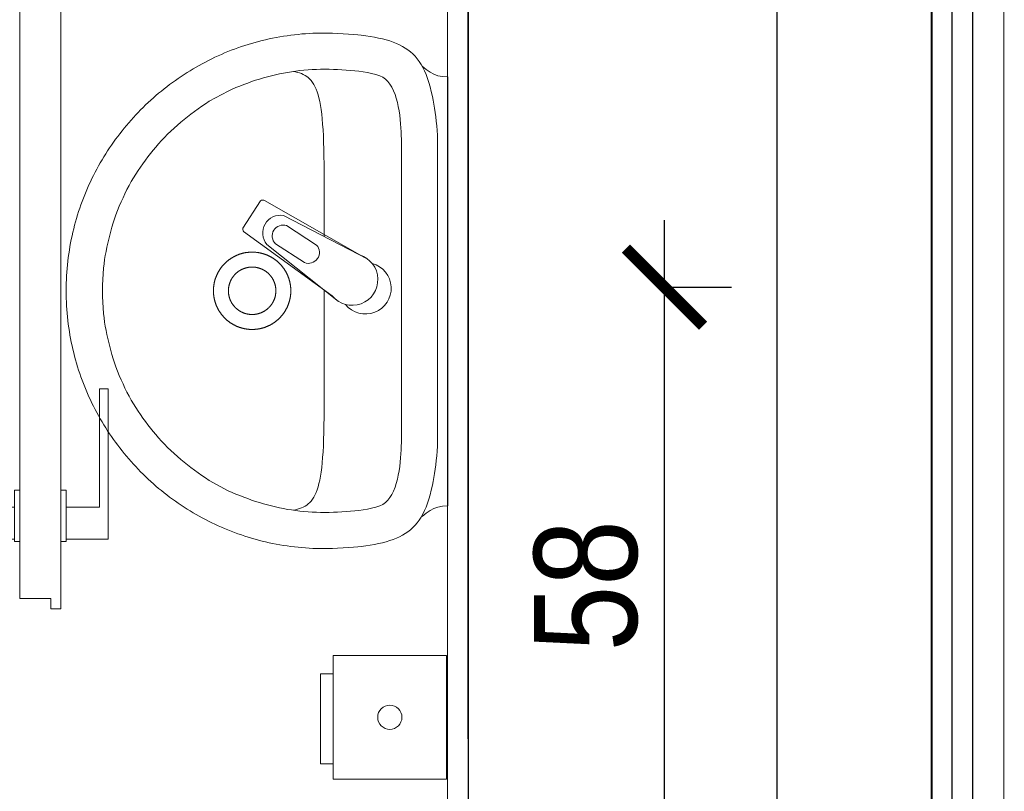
# Model space of a CAD drawing. Header units: millimetres. Extents: x -9038497 to 54128, y -10570064 to 59476.
# Tile 15 of 135: x 31583 to 31678, y 21209 to 21284. Entities that reach past the tile are written whole.
import ezdxf

# ---------------------------------------------------------------- set-up
doc = ezdxf.new("R2010")
doc.units = ezdxf.units.MM
doc.header["$LTSCALE"] = 0.8
doc.header["$PDMODE"] = 2
for name, color, linetype, lineweight in [('0 proj_drzwi', 4, 'Continuous', 0), ('0 proj_okna', 4, 'Continuous', 0), ('0 proj_widok widok widok', 7, 'Continuous', 0), ('0 proj_wyposażenie sanitarne', 40, 'Continuous', 18), ('ocieplenie', 214, 'Continuous', 13), ('SCIANY', 1, 'Continuous', 30), ('tynk', 252, 'Continuous', 5), ('X proj_wyposażenie sanitarne', 40, 'Continuous', 18), ('ZIELEN', 92, 'Continuous', 0)]:
    doc.layers.add(name, color=color, linetype=linetype, lineweight=lineweight)
doc.styles.add('WYMIAR-50', font='ARIALN.TTF', dxfattribs={"height": 10})
doc.dimstyles.new('SKALA-50', dxfattribs={"dimscale": 5, "dimtxt": 10, "dimasz": 1.5, "dimexe": 1.3, "dimexo": 1.3, "dimgap": 0.5, "dimtad": 1, "dimdec": 1, "dimrnd": 0.5, "dimdsep": 46, "dimtxsty": 'WYMIAR-50', "dimblk": 'ARCHTICK', "dimcen": 1.5, "dimdle": 1.3, "dimadec": 0, "dimazin": 0, "dimtfac": 1, "dimtdec": 1, "dimtix": 1, "dimtmove": 2, "dimatfit": 3, "dimfxl": 2, "dimfxlon": 1, "dimtolj": 1, "dimarcsym": 0})

# ---------------------------------------------------------------- blocks, each defined once
blk = doc.blocks.new('klamm')
at = {"layer": '0 proj_okna', "lineweight": 0}
for p, q in [((-4009.818, 29787.382), (-4005.724, 29787.382)), ((-4009.818, 29787.382), (-4009.818, 29772.779)), ((-4005.724, 29787.605), (-4005.224, 29787.605)), ((-4005.724, 29787.605), (-4005.724, 29782.605)), ((-4005.224, 29787.605), (-4005.224, 29782.605)), ((-4008.968, 29784.255), (-4008.968, 29772.779)), ((-4008.968, 29784.255), (-4005.724, 29784.255)), ((-4005.724, 29782.605), (-4005.224, 29782.605)), ((-4009.818, 29772.779), (-4008.968, 29772.779))]:
    blk.add_line(p, q, dxfattribs=at)
blk = doc.blocks.new('aplauz5040')
at = {"layer": 'X proj_wyposażenie sanitarne'}
for p, q in [((4153.645, 2183.644), (4148.341, 2174.401)), ((4154.046, 2184.421), (4149.823, 2176.259)), ((4157.621, 2180.972), (4151.36, 2172.369)), ((4158.161, 2181.577), (4152.629, 2174.637)), ((4150.788, 2176.547), (4152.682, 2179.457)), ((4154.382, 2178.28), (4152.553, 2175.469)), ((4149.823, 2176.259), (4149.823, 2176.259)), ((4148.386, 2174.022), (4151.038, 2172.296)), ((4159.425, 2173.204), (4159.425, 2173.204)), ((4160.877, 2173.204), (4160.877, 2173.204))]:
    blk.add_line(p, q, dxfattribs=at)
for points in [[(4179.042, 2189.697), (4178.717, 2190.101), (4178.457, 2190.467), (4178.259, 2190.829), (4178.121, 2191.216), (4178.04, 2191.663), (4178.014, 2192.202), (4157.18, 2192.202), (4136.347, 2192.202), (4136.32, 2191.663), (4136.239, 2191.216), (4136.101, 2190.829), (4135.904, 2190.467), (4135.644, 2190.101), (4135.319, 2189.697)], [(4135.825, 2177.182), (4135.866, 2177.397), (4135.914, 2177.603), (4135.97, 2177.799), (4136.036, 2177.987), (4136.113, 2178.167), (4136.203, 2178.337), (4136.306, 2178.499), (4136.425, 2178.653), (4136.56, 2178.799), (4136.713, 2178.936), (4136.885, 2179.066), (4137.077, 2179.188), (4137.292, 2179.302), (4137.53, 2179.408), (4137.793, 2179.507), (4138.081, 2179.599), (4138.397, 2179.683), (4138.742, 2179.761), (4139.116, 2179.831), (4139.522, 2179.895), (4139.961, 2179.952), (4140.434, 2180.002), (4140.942, 2180.046), (4141.488, 2180.084), (4142.071, 2180.116), (4142.694, 2180.141), (4143.358, 2180.161), (4144.063, 2180.175), (4144.813, 2180.183), (4145.607, 2180.186), (4151.855, 2180.186)], [(4157.048, 2180.186), (4157.124, 2180.186), (4168.641, 2180.186), (4169.436, 2180.183), (4170.185, 2180.175), (4170.891, 2180.161), (4171.555, 2180.141), (4172.178, 2180.116), (4172.761, 2180.084), (4173.306, 2180.046), (4173.814, 2180.002), (4174.287, 2179.952), (4174.726, 2179.895), (4175.132, 2179.831), (4175.507, 2179.761), (4175.851, 2179.683), (4176.167, 2179.599), (4176.456, 2179.507), (4176.719, 2179.408), (4176.957, 2179.302), (4177.171, 2179.188), (4177.364, 2179.066), (4177.536, 2178.936), (4177.689, 2178.799), (4177.824, 2178.653), (4177.943, 2178.499), (4178.046, 2178.337), (4178.136, 2178.167), (4178.213, 2177.987), (4178.279, 2177.799), (4178.335, 2177.603), (4178.383, 2177.397), (4178.423, 2177.182)]]:
    blk.add_lwpolyline(points, dxfattribs=at)
for points in [[(4182.157, 2180.186), (4182.155, 2179.82), (4182.147, 2179.456), (4182.134, 2179.093), (4182.116, 2178.731), (4182.092, 2178.371), (4182.064, 2178.012), (4182.03, 2177.655), (4181.991, 2177.299), (4181.948, 2176.944), (4181.899, 2176.591), (4181.846, 2176.24), (4181.787, 2175.89), (4181.724, 2175.541), (4181.656, 2175.195), (4181.583, 2174.85), (4181.506, 2174.507), (4181.424, 2174.165), (4181.337, 2173.826), (4181.245, 2173.488), (4181.149, 2173.152), (4181.048, 2172.818), (4180.943, 2172.486), (4180.833, 2172.156), (4180.719, 2171.828), (4180.6, 2171.502), (4180.477, 2171.178), (4180.35, 2170.857), (4180.219, 2170.537), (4180.083, 2170.22), (4179.942, 2169.905), (4179.798, 2169.592), (4179.65, 2169.282), (4179.497, 2168.973), (4179.34, 2168.668), (4179.18, 2168.364), (4179.015, 2168.064), (4178.846, 2167.765), (4178.673, 2167.469), (4178.497, 2167.176), (4178.316, 2166.886), (4178.132, 2166.598), (4177.944, 2166.312), (4177.752, 2166.03), (4177.556, 2165.75), (4177.357, 2165.473), (4177.154, 2165.199), (4176.947, 2164.927), (4176.737, 2164.659), (4176.524, 2164.393), (4176.306, 2164.131), (4176.086, 2163.871), (4175.861, 2163.615), (4175.634, 2163.361), (4175.403, 2163.111), (4175.169, 2162.864), (4174.931, 2162.62), (4174.69, 2162.379), (4174.446, 2162.141), (4174.199, 2161.907), (4173.949, 2161.676), (4173.695, 2161.449), (4173.439, 2161.224), (4173.179, 2161.004), (4172.917, 2160.786), (4172.651, 2160.573), (4172.383, 2160.363), (4172.111, 2160.156), (4171.837, 2159.953), (4171.56, 2159.754), (4171.28, 2159.558), (4170.998, 2159.366), (4170.712, 2159.178), (4170.424, 2158.994), (4170.134, 2158.813), (4169.841, 2158.637), (4169.545, 2158.464), (4169.246, 2158.295), (4168.946, 2158.13), (4168.642, 2157.97), (4168.337, 2157.813), (4168.028, 2157.66), (4167.718, 2157.512), (4167.405, 2157.368), (4167.09, 2157.227), (4166.773, 2157.092), (4166.453, 2156.96), (4166.132, 2156.833), (4165.808, 2156.71), (4165.482, 2156.591), (4165.154, 2156.477), (4164.824, 2156.367), (4164.492, 2156.262), (4164.158, 2156.161), (4163.822, 2156.065), (4163.484, 2155.973), (4163.145, 2155.887), (4162.803, 2155.804), (4162.46, 2155.727), (4162.115, 2155.654), (4161.769, 2155.586), (4161.42, 2155.523), (4161.07, 2155.464), (4160.719, 2155.411), (4160.366, 2155.362), (4160.011, 2155.319), (4159.655, 2155.28), (4159.298, 2155.246), (4158.939, 2155.218), (4158.579, 2155.194), (4158.217, 2155.176), (4157.854, 2155.163), (4157.49, 2155.155), (4157.124, 2155.153), (4157.124, 2155.153), (4156.759, 2155.155), (4156.395, 2155.163), (4156.032, 2155.176), (4155.67, 2155.194), (4155.31, 2155.218), (4154.951, 2155.246), (4154.593, 2155.28), (4154.237, 2155.319), (4153.883, 2155.362), (4153.53, 2155.411), (4153.178, 2155.464), (4152.828, 2155.523), (4152.48, 2155.586), (4152.133, 2155.654), (4151.788, 2155.727), (4151.445, 2155.804), (4151.104, 2155.887), (4150.764, 2155.973), (4150.426, 2156.065), (4150.091, 2156.161), (4149.757, 2156.262), (4149.425, 2156.367), (4149.095, 2156.477), (4148.767, 2156.591), (4148.441, 2156.71), (4148.117, 2156.833), (4147.795, 2156.96), (4147.476, 2157.092), (4147.158, 2157.227), (4146.843, 2157.368), (4146.53, 2157.512), (4146.22, 2157.66), (4145.912, 2157.813), (4145.606, 2157.97), (4145.303, 2158.13), (4145.002, 2158.295), (4144.704, 2158.464), (4144.408, 2158.637), (4144.115, 2158.813), (4143.824, 2158.994), (4143.536, 2159.178), (4143.251, 2159.366), (4142.968, 2159.558), (4142.688, 2159.754), (4142.411, 2159.953), (4142.137, 2160.156), (4141.866, 2160.363), (4141.597, 2160.573), (4141.332, 2160.786), (4141.069, 2161.004), (4140.81, 2161.224), (4140.553, 2161.449), (4140.3, 2161.676), (4140.049, 2161.907), (4139.802, 2162.141), (4139.558, 2162.379), (4139.317, 2162.62), (4139.08, 2162.864), (4138.846, 2163.111), (4138.615, 2163.361), (4138.387, 2163.615), (4138.163, 2163.871), (4137.942, 2164.131), (4137.725, 2164.393), (4137.511, 2164.659), (4137.301, 2164.927), (4137.095, 2165.199), (4136.892, 2165.473), (4136.692, 2165.75), (4136.497, 2166.03), (4136.305, 2166.312), (4136.117, 2166.598), (4135.932, 2166.886), (4135.752, 2167.176), (4135.575, 2167.469), (4135.403, 2167.765), (4135.234, 2168.064), (4135.069, 2168.364), (4134.908, 2168.668), (4134.752, 2168.973), (4134.599, 2169.282), (4134.45, 2169.592), (4134.306, 2169.905), (4134.166, 2170.22), (4134.03, 2170.537), (4133.898, 2170.857), (4133.771, 2171.178), (4133.648, 2171.502), (4133.53, 2171.828), (4133.415, 2172.156), (4133.306, 2172.486), (4133.2, 2172.818), (4133.1, 2173.152), (4133.004, 2173.488), (4132.912, 2173.826), (4132.825, 2174.165), (4132.743, 2174.507), (4132.665, 2174.85), (4132.592, 2175.195), (4132.524, 2175.541), (4132.461, 2175.89), (4132.403, 2176.24), (4132.349, 2176.591), (4132.301, 2176.944), (4132.257, 2177.299), (4132.219, 2177.655), (4132.185, 2178.012), (4132.156, 2178.371), (4132.133, 2178.731), (4132.115, 2179.093), (4132.102, 2179.456), (4132.094, 2179.82), (4132.091, 2180.186), (4132.091, 2180.186), (4132.099, 2180.543), (4132.114, 2180.989), (4132.135, 2181.493), (4132.162, 2182.023), (4132.193, 2182.549), (4132.226, 2183.038), (4132.261, 2183.46), (4132.297, 2183.784), (4132.36, 2184.23), (4132.427, 2184.658), (4132.5, 2185.07), (4132.579, 2185.465), (4132.666, 2185.844), (4132.76, 2186.206), (4132.863, 2186.553), (4132.977, 2186.884), (4133.101, 2187.201), (4133.237, 2187.502), (4133.386, 2187.789), (4133.549, 2188.062), (4133.726, 2188.322), (4133.918, 2188.568), (4134.127, 2188.801), (4134.353, 2189.021), (4134.597, 2189.228), (4134.861, 2189.424), (4135.144, 2189.608), (4135.449, 2189.78), (4135.775, 2189.942), (4136.124, 2190.092), (4136.497, 2190.232), (4136.895, 2190.362), (4137.318, 2190.482), (4137.767, 2190.593), (4138.244, 2190.695), (4138.244, 2190.695), (4138.613, 2190.766), (4138.996, 2190.835), (4139.394, 2190.901), (4139.804, 2190.963), (4140.227, 2191.02), (4140.661, 2191.071), (4141.106, 2191.115), (4141.56, 2191.151), (4142.023, 2191.178), (4142.495, 2191.195), (4142.974, 2191.2), (4157.124, 2191.2), (4171.275, 2191.2), (4171.754, 2191.195), (4172.225, 2191.178), (4172.688, 2191.151), (4173.143, 2191.115), (4173.587, 2191.071), (4174.022, 2191.02), (4174.444, 2190.963), (4174.855, 2190.901), (4175.252, 2190.835), (4175.636, 2190.766), (4176.005, 2190.695), (4176.481, 2190.593), (4176.931, 2190.482), (4177.354, 2190.362), (4177.751, 2190.232), (4178.124, 2190.092), (4178.473, 2189.942), (4178.8, 2189.78), (4179.104, 2189.608), (4179.388, 2189.424), (4179.651, 2189.228), (4179.895, 2189.021), (4180.122, 2188.801), (4180.33, 2188.568), (4180.523, 2188.322), (4180.7, 2188.062), (4180.862, 2187.789), (4181.011, 2187.502), (4181.147, 2187.201), (4181.272, 2186.884), (4181.385, 2186.553), (4181.489, 2186.206), (4181.583, 2185.844), (4181.669, 2185.465), (4181.748, 2185.07), (4181.821, 2184.658), (4181.889, 2184.23), (4181.952, 2183.784), (4181.987, 2183.46), (4182.022, 2183.038), (4182.056, 2182.549), (4182.087, 2182.023), (4182.113, 2181.493), (4182.135, 2180.989), (4182.15, 2180.543)], [(4157.127, 2158.677), (4156.577, 2158.686), (4156.03, 2158.704), (4155.481, 2158.732), (4154.927, 2158.77), (4154.51, 2158.826), (4154.099, 2158.887), (4153.693, 2158.954), (4153.292, 2159.027), (4152.895, 2159.105), (4152.5, 2159.189), (4152.107, 2159.28), (4151.715, 2159.377), (4151.323, 2159.481), (4150.931, 2159.591), (4150.537, 2159.709), (4150.141, 2159.834), (4149.741, 2159.966), (4149.322, 2160.136), (4148.908, 2160.309), (4148.5, 2160.487), (4148.095, 2160.671), (4147.692, 2160.86), (4147.289, 2161.057), (4146.885, 2161.261), (4146.516, 2161.477), (4146.155, 2161.695), (4145.802, 2161.917), (4145.455, 2162.142), (4145.114, 2162.372), (4144.779, 2162.605), (4144.449, 2162.844), (4144.123, 2163.088), (4143.801, 2163.337), (4143.482, 2163.593), (4143.166, 2163.855), (4142.852, 2164.124), (4142.539, 2164.401), (4142.228, 2164.685), (4141.916, 2164.978), (4141.614, 2165.3), (4141.32, 2165.622), (4141.034, 2165.946), (4140.755, 2166.272), (4140.483, 2166.6), (4140.217, 2166.932), (4139.957, 2167.269), (4139.702, 2167.611), (4139.451, 2167.958), (4139.204, 2168.312), (4138.96, 2168.674), (4138.719, 2169.044), (4137.723, 2170.874), (4137.554, 2171.253), (4137.393, 2171.632), (4137.237, 2172.012), (4137.089, 2172.393), (4136.947, 2172.774), (4136.811, 2173.156), (4136.683, 2173.539), (4136.562, 2173.922), (4136.447, 2174.307), (4136.34, 2174.693), (4136.239, 2175.08), (4136.146, 2175.468), (4136.06, 2175.858), (4135.981, 2176.249), (4135.91, 2176.642), (4135.846, 2177.036), (4135.789, 2177.432), (4135.74, 2177.83), (4135.699, 2178.229), (4135.665, 2178.631), (4135.639, 2179.034), (4135.62, 2179.44), (4135.61, 2179.848), (4135.607, 2180.258), (4135.612, 2180.67), (4135.625, 2181.085), (4135.644, 2181.499), (4135.665, 2181.914), (4135.689, 2182.33), (4135.719, 2182.745), (4135.757, 2183.159), (4135.804, 2183.573), (4135.862, 2183.984), (4135.933, 2184.393), (4136.019, 2184.799), (4136.121, 2185.202), (4136.241, 2185.601), (4136.376, 2185.885), (4136.56, 2186.142), (4136.788, 2186.373), (4137.055, 2186.58), (4137.357, 2186.765), (4137.689, 2186.927), (4138.048, 2187.07), (4138.427, 2187.194), (4138.824, 2187.3), (4139.232, 2187.39), (4139.648, 2187.465), (4140.067, 2187.527), (4140.485, 2187.576), (4140.896, 2187.615), (4141.297, 2187.644), (4141.683, 2187.665), (4142.049, 2187.68), (4142.39, 2187.689), (4142.703, 2187.694), (4142.982, 2187.696), (4157.127, 2187.695), (4171.273, 2187.696), (4171.552, 2187.694), (4171.865, 2187.689), (4172.206, 2187.68), (4172.572, 2187.665), (4172.958, 2187.644), (4173.359, 2187.615), (4173.77, 2187.576), (4174.188, 2187.527), (4174.607, 2187.465), (4175.023, 2187.39), (4175.431, 2187.3), (4175.827, 2187.194), (4176.207, 2187.07), (4176.565, 2186.927), (4176.898, 2186.765), (4177.2, 2186.58), (4177.467, 2186.373), (4177.695, 2186.142), (4177.879, 2185.885), (4178.014, 2185.601), (4178.134, 2185.202), (4178.236, 2184.799), (4178.322, 2184.393), (4178.393, 2183.984), (4178.451, 2183.573), (4178.498, 2183.159), (4178.535, 2182.745), (4178.566, 2182.33), (4178.59, 2181.914), (4178.611, 2181.499), (4178.63, 2181.085), (4178.643, 2180.67), (4178.648, 2180.258), (4178.645, 2179.848), (4178.635, 2179.44), (4178.616, 2179.034), (4178.59, 2178.631), (4178.556, 2178.229), (4178.515, 2177.83), (4178.466, 2177.432), (4178.409, 2177.036), (4178.345, 2176.642), (4178.274, 2176.249), (4178.195, 2175.858), (4178.109, 2175.468), (4178.016, 2175.08), (4177.915, 2174.693), (4177.808, 2174.307), (4177.693, 2173.922), (4177.572, 2173.539), (4177.443, 2173.156), (4177.308, 2172.774), (4177.166, 2172.393), (4177.017, 2172.012), (4176.862, 2171.632), (4176.7, 2171.253), (4176.532, 2170.874), (4176.532, 2170.874), (4175.536, 2169.044), (4175.294, 2168.674), (4175.05, 2168.312), (4174.803, 2167.958), (4174.553, 2167.611), (4174.297, 2167.269), (4174.037, 2166.932), (4173.772, 2166.6), (4173.5, 2166.272), (4173.221, 2165.946), (4172.935, 2165.622), (4172.641, 2165.3), (4172.338, 2164.978), (4172.027, 2164.685), (4171.716, 2164.401), (4171.403, 2164.124), (4171.089, 2163.855), (4170.773, 2163.593), (4170.454, 2163.337), (4170.132, 2163.088), (4169.806, 2162.844), (4169.476, 2162.605), (4169.141, 2162.372), (4168.8, 2162.142), (4168.453, 2161.917), (4168.099, 2161.695), (4167.739, 2161.477), (4167.37, 2161.261), (4166.966, 2161.057), (4166.563, 2160.86), (4166.16, 2160.671), (4165.755, 2160.487), (4165.346, 2160.309), (4164.933, 2160.136), (4164.514, 2159.966), (4164.514, 2159.966), (4164.114, 2159.834), (4163.718, 2159.709), (4163.324, 2159.591), (4162.932, 2159.481), (4162.54, 2159.377), (4162.148, 2159.28), (4161.755, 2159.189), (4161.36, 2159.105), (4160.963, 2159.027), (4160.561, 2158.954), (4160.156, 2158.887), (4159.745, 2158.826), (4159.328, 2158.77), (4158.774, 2158.732), (4158.225, 2158.704), (4157.677, 2158.686)], [(4160.877, 2173.199), (4160.876, 2173.233), (4160.876, 2173.266), (4160.875, 2173.3), (4160.874, 2173.334), (4160.873, 2173.367), (4160.871, 2173.401), (4160.869, 2173.434), (4160.867, 2173.468), (4160.865, 2173.501), (4160.862, 2173.535), (4160.859, 2173.568), (4160.855, 2173.602), (4160.852, 2173.635), (4160.848, 2173.668), (4160.843, 2173.702), (4160.839, 2173.735), (4160.834, 2173.768), (4160.829, 2173.802), (4160.823, 2173.835), (4160.817, 2173.868), (4160.811, 2173.901), (4160.805, 2173.934), (4160.798, 2173.967), (4160.791, 2174), (4160.784, 2174.032), (4160.776, 2174.065), (4160.768, 2174.098), (4160.76, 2174.13), (4160.752, 2174.163), (4160.743, 2174.195), (4160.734, 2174.228), (4160.725, 2174.26), (4160.715, 2174.292), (4160.705, 2174.324), (4160.695, 2174.356), (4160.685, 2174.388), (4160.674, 2174.42), (4160.663, 2174.452), (4160.652, 2174.484), (4160.64, 2174.515), (4160.628, 2174.547), (4160.616, 2174.578), (4160.604, 2174.609), (4160.591, 2174.64), (4160.578, 2174.671), (4160.565, 2174.702), (4160.551, 2174.733), (4160.537, 2174.764), (4160.523, 2174.794), (4160.509, 2174.824), (4160.494, 2174.855), (4160.479, 2174.885), (4160.464, 2174.915), (4160.449, 2174.945), (4160.433, 2174.974), (4160.417, 2175.004), (4160.401, 2175.033), (4160.384, 2175.063), (4160.367, 2175.092), (4160.35, 2175.121), (4160.333, 2175.15), (4160.315, 2175.178), (4160.298, 2175.207), (4160.28, 2175.235), (4160.261, 2175.263), (4160.243, 2175.291), (4160.224, 2175.319), (4160.205, 2175.347), (4160.186, 2175.374), (4160.166, 2175.402), (4160.146, 2175.429), (4160.126, 2175.456), (4160.106, 2175.483), (4160.085, 2175.509), (4160.065, 2175.536), (4160.044, 2175.562), (4160.022, 2175.588), (4160.001, 2175.614), (4159.979, 2175.639), (4159.957, 2175.665), (4159.935, 2175.69), (4159.913, 2175.715), (4159.89, 2175.74), (4159.867, 2175.765), (4159.844, 2175.789), (4159.821, 2175.814), (4159.798, 2175.838), (4159.774, 2175.862), (4159.75, 2175.885), (4159.726, 2175.909), (4159.702, 2175.932), (4159.677, 2175.955), (4159.652, 2175.977), (4159.628, 2176), (4159.602, 2176.022), (4159.577, 2176.044), (4159.552, 2176.066), (4159.526, 2176.088), (4159.5, 2176.109), (4159.474, 2176.131), (4159.448, 2176.151), (4159.421, 2176.172), (4159.394, 2176.193), (4159.368, 2176.213), (4159.341, 2176.233), (4159.313, 2176.253), (4159.286, 2176.272), (4159.258, 2176.291), (4159.231, 2176.31), (4159.203, 2176.329), (4159.175, 2176.348), (4159.147, 2176.366), (4159.118, 2176.384), (4159.09, 2176.402), (4159.061, 2176.419), (4159.032, 2176.436), (4159.003, 2176.453), (4158.974, 2176.47), (4158.945, 2176.486), (4158.915, 2176.503), (4158.885, 2176.518), (4158.856, 2176.534), (4158.826, 2176.55), (4158.796, 2176.565), (4158.766, 2176.579), (4158.735, 2176.594), (4158.705, 2176.608), (4158.674, 2176.622), (4158.644, 2176.636), (4158.613, 2176.65), (4158.582, 2176.663), (4158.551, 2176.676), (4158.52, 2176.688), (4158.489, 2176.701), (4158.457, 2176.713), (4158.426, 2176.725), (4158.394, 2176.736), (4158.363, 2176.748), (4158.331, 2176.759), (4158.299, 2176.769), (4158.267, 2176.78), (4158.235, 2176.79), (4158.203, 2176.8), (4158.171, 2176.809), (4158.138, 2176.818), (4158.106, 2176.827), (4158.073, 2176.836), (4158.041, 2176.844), (4158.008, 2176.852), (4157.976, 2176.86), (4157.943, 2176.868), (4157.91, 2176.875), (4157.877, 2176.882), (4157.844, 2176.888), (4157.811, 2176.895), (4157.778, 2176.901), (4157.745, 2176.906), (4157.712, 2176.912), (4157.679, 2176.917), (4157.645, 2176.922), (4157.612, 2176.926), (4157.579, 2176.931), (4157.545, 2176.935), (4157.512, 2176.938), (4157.479, 2176.942), (4157.445, 2176.945), (4157.412, 2176.947), (4157.378, 2176.95), (4157.345, 2176.952), (4157.311, 2176.954), (4157.277, 2176.955), (4157.244, 2176.957), (4157.21, 2176.958), (4157.177, 2176.958), (4157.143, 2176.958), (4157.109, 2176.959), (4157.076, 2176.958), (4157.042, 2176.958), (4157.009, 2176.957), (4156.975, 2176.956), (4156.941, 2176.954), (4156.908, 2176.952), (4156.874, 2176.95), (4156.841, 2176.948), (4156.807, 2176.945), (4156.774, 2176.942), (4156.74, 2176.939), (4156.707, 2176.936), (4156.674, 2176.932), (4156.64, 2176.928), (4156.607, 2176.923), (4156.574, 2176.918), (4156.54, 2176.913), (4156.507, 2176.908), (4156.474, 2176.902), (4156.441, 2176.896), (4156.408, 2176.89), (4156.375, 2176.884), (4156.342, 2176.877), (4156.309, 2176.87), (4156.276, 2176.862), (4156.244, 2176.855), (4156.211, 2176.847), (4156.179, 2176.838), (4156.146, 2176.83), (4156.114, 2176.821), (4156.081, 2176.812), (4156.049, 2176.802), (4156.017, 2176.792), (4155.985, 2176.782), (4155.953, 2176.772), (4155.921, 2176.761), (4155.889, 2176.751), (4155.857, 2176.739), (4155.826, 2176.728), (4155.794, 2176.716), (4155.763, 2176.704), (4155.732, 2176.692), (4155.701, 2176.679), (4155.67, 2176.666), (4155.639, 2176.653), (4155.608, 2176.64), (4155.577, 2176.626), (4155.547, 2176.612), (4155.516, 2176.598), (4155.486, 2176.584), (4155.456, 2176.569), (4155.426, 2176.554), (4155.396, 2176.538), (4155.366, 2176.523), (4155.336, 2176.507), (4155.307, 2176.491), (4155.277, 2176.474), (4155.248, 2176.458), (4155.219, 2176.441), (4155.19, 2176.424), (4155.161, 2176.406), (4155.133, 2176.389), (4155.104, 2176.371), (4155.076, 2176.353), (4155.048, 2176.334), (4155.02, 2176.315), (4154.992, 2176.297), (4154.965, 2176.277), (4154.937, 2176.258), (4154.91, 2176.238), (4154.883, 2176.218), (4154.856, 2176.198), (4154.829, 2176.178), (4154.803, 2176.157), (4154.777, 2176.136), (4154.75, 2176.115), (4154.724, 2176.094), (4154.699, 2176.072), (4154.673, 2176.05), (4154.648, 2176.028), (4154.623, 2176.006), (4154.598, 2175.984), (4154.573, 2175.961), (4154.548, 2175.938), (4154.524, 2175.915), (4154.5, 2175.892), (4154.476, 2175.868), (4154.452, 2175.844), (4154.428, 2175.82), (4154.405, 2175.796), (4154.382, 2175.772), (4154.359, 2175.747), (4154.336, 2175.722), (4154.314, 2175.697), (4154.292, 2175.672), (4154.27, 2175.646), (4154.248, 2175.621), (4154.227, 2175.595), (4154.205, 2175.569), (4154.184, 2175.543), (4154.163, 2175.516), (4154.143, 2175.49), (4154.123, 2175.463), (4154.102, 2175.436), (4154.083, 2175.409), (4154.063, 2175.382), (4154.044, 2175.354), (4154.024, 2175.327), (4154.006, 2175.299), (4153.987, 2175.271), (4153.969, 2175.243), (4153.95, 2175.215), (4153.933, 2175.186), (4153.915, 2175.157), (4153.898, 2175.129), (4153.88, 2175.1), (4153.864, 2175.071), (4153.847, 2175.041), (4153.831, 2175.012), (4153.815, 2174.982), (4153.799, 2174.953), (4153.783, 2174.923), (4153.768, 2174.893), (4153.753, 2174.863), (4153.738, 2174.833), (4153.724, 2174.802), (4153.71, 2174.772), (4153.696, 2174.741), (4153.682, 2174.711), (4153.669, 2174.68), (4153.656, 2174.649), (4153.643, 2174.618), (4153.631, 2174.587), (4153.618, 2174.555), (4153.606, 2174.524), (4153.595, 2174.492), (4153.583, 2174.461), (4153.572, 2174.429), (4153.561, 2174.397), (4153.551, 2174.365), (4153.541, 2174.333), (4153.531, 2174.301), (4153.521, 2174.269), (4153.512, 2174.237), (4153.502, 2174.204), (4153.494, 2174.172), (4153.485, 2174.139), (4153.477, 2174.107), (4153.469, 2174.074), (4153.461, 2174.041), (4153.454, 2174.009), (4153.447, 2173.976), (4153.44, 2173.943), (4153.434, 2173.91), (4153.427, 2173.877), (4153.422, 2173.844), (4153.416, 2173.811), (4153.411, 2173.777), (4153.406, 2173.744), (4153.401, 2173.711), (4153.397, 2173.678), (4153.393, 2173.644), (4153.389, 2173.611), (4153.385, 2173.577), (4153.382, 2173.544), (4153.379, 2173.511), (4153.377, 2173.477), (4153.374, 2173.444), (4153.372, 2173.41), (4153.371, 2173.376), (4153.369, 2173.343), (4153.368, 2173.309), (4153.367, 2173.276), (4153.367, 2173.242), (4153.367, 2173.208), (4153.367, 2173.175), (4153.367, 2173.141), (4153.368, 2173.108), (4153.369, 2173.074), (4153.37, 2173.04), (4153.372, 2173.007), (4153.374, 2172.973), (4153.376, 2172.94), (4153.378, 2172.906), (4153.381, 2172.873), (4153.384, 2172.839), (4153.388, 2172.806), (4153.391, 2172.772), (4153.395, 2172.739), (4153.4, 2172.706), (4153.404, 2172.672), (4153.409, 2172.639), (4153.414, 2172.606), (4153.42, 2172.573), (4153.426, 2172.54), (4153.432, 2172.507), (4153.438, 2172.474), (4153.445, 2172.441), (4153.452, 2172.408), (4153.459, 2172.375), (4153.467, 2172.342), (4153.475, 2172.31), (4153.483, 2172.277), (4153.491, 2172.245), (4153.5, 2172.212), (4153.509, 2172.18), (4153.518, 2172.147), (4153.528, 2172.115), (4153.538, 2172.083), (4153.548, 2172.051), (4153.558, 2172.019), (4153.569, 2171.987), (4153.58, 2171.956), (4153.591, 2171.924), (4153.603, 2171.892), (4153.615, 2171.861), (4153.627, 2171.83), (4153.639, 2171.798), (4153.652, 2171.767), (4153.665, 2171.736), (4153.678, 2171.705), (4153.692, 2171.675), (4153.706, 2171.644), (4153.72, 2171.613), (4153.734, 2171.583), (4153.749, 2171.553), (4153.764, 2171.523), (4153.779, 2171.493), (4153.794, 2171.463), (4153.81, 2171.433), (4153.826, 2171.404), (4153.842, 2171.374), (4153.859, 2171.345), (4153.876, 2171.316), (4153.893, 2171.287), (4153.91, 2171.258), (4153.928, 2171.229), (4153.945, 2171.201), (4153.963, 2171.172), (4153.982, 2171.144), (4154, 2171.116), (4154.019, 2171.088), (4154.038, 2171.061), (4154.057, 2171.033), (4154.077, 2171.006), (4154.097, 2170.979), (4154.117, 2170.952), (4154.137, 2170.925), (4154.158, 2170.898), (4154.178, 2170.872), (4154.199, 2170.846), (4154.221, 2170.82), (4154.242, 2170.794), (4154.264, 2170.768), (4154.286, 2170.743), (4154.308, 2170.717), (4154.33, 2170.692), (4154.353, 2170.667), (4154.375, 2170.643), (4154.398, 2170.618), (4154.422, 2170.594), (4154.445, 2170.57), (4154.469, 2170.546), (4154.493, 2170.522), (4154.517, 2170.499), (4154.541, 2170.476), (4154.566, 2170.453), (4154.59, 2170.43), (4154.615, 2170.407), (4154.64, 2170.385), (4154.666, 2170.363), (4154.691, 2170.341), (4154.717, 2170.319), (4154.743, 2170.298), (4154.769, 2170.277), (4154.795, 2170.256), (4154.822, 2170.235), (4154.848, 2170.215), (4154.875, 2170.195), (4154.902, 2170.175), (4154.93, 2170.155), (4154.957, 2170.135), (4154.984, 2170.116), (4155.012, 2170.097), (4155.04, 2170.078), (4155.068, 2170.06), (4155.096, 2170.042), (4155.125, 2170.024), (4155.153, 2170.006), (4155.182, 2169.988), (4155.211, 2169.971), (4155.24, 2169.954), (4155.269, 2169.937), (4155.298, 2169.921), (4155.328, 2169.905), (4155.357, 2169.889), (4155.387, 2169.873), (4155.417, 2169.858), (4155.447, 2169.843), (4155.477, 2169.828), (4155.507, 2169.813), (4155.538, 2169.799), (4155.568, 2169.785), (4155.599, 2169.771), (4155.63, 2169.758), (4155.661, 2169.744), (4155.692, 2169.732), (4155.723, 2169.719), (4155.754, 2169.707), (4155.785, 2169.694), (4155.817, 2169.683), (4155.848, 2169.671), (4155.88, 2169.66), (4155.912, 2169.649), (4155.944, 2169.638), (4155.976, 2169.628), (4156.008, 2169.618), (4156.04, 2169.608), (4156.072, 2169.598), (4156.104, 2169.589), (4156.137, 2169.58), (4156.169, 2169.571), (4156.202, 2169.563), (4156.234, 2169.555), (4156.267, 2169.547), (4156.3, 2169.54), (4156.333, 2169.532), (4156.366, 2169.526), (4156.399, 2169.519), (4156.432, 2169.513), (4156.465, 2169.507), (4156.498, 2169.501), (4156.531, 2169.495), (4156.564, 2169.49), (4156.597, 2169.485), (4156.631, 2169.481), (4156.664, 2169.477), (4156.697, 2169.473), (4156.731, 2169.469), (4156.764, 2169.466), (4156.798, 2169.463), (4156.831, 2169.46), (4156.865, 2169.457), (4156.898, 2169.455), (4156.932, 2169.453), (4156.965, 2169.452), (4156.999, 2169.451), (4157.033, 2169.45), (4157.066, 2169.449), (4157.1, 2169.449), (4157.133, 2169.449), (4157.167, 2169.449), (4157.201, 2169.449), (4157.234, 2169.45), (4157.268, 2169.451), (4157.301, 2169.453), (4157.335, 2169.455), (4157.368, 2169.457), (4157.402, 2169.459), (4157.436, 2169.462), (4157.469, 2169.465), (4157.502, 2169.468), (4157.536, 2169.472), (4157.569, 2169.475), (4157.603, 2169.48), (4157.636, 2169.484), (4157.669, 2169.489), (4157.702, 2169.494), (4157.736, 2169.499), (4157.769, 2169.505), (4157.802, 2169.511), (4157.835, 2169.517), (4157.868, 2169.524), (4157.901, 2169.53), (4157.934, 2169.537), (4157.966, 2169.545), (4157.999, 2169.553), (4158.032, 2169.561), (4158.064, 2169.569), (4158.097, 2169.577), (4158.129, 2169.586), (4158.161, 2169.595), (4158.194, 2169.605), (4158.226, 2169.615), (4158.258, 2169.625), (4158.29, 2169.635), (4158.322, 2169.646), (4158.354, 2169.657), (4158.385, 2169.668), (4158.417, 2169.679), (4158.448, 2169.691), (4158.48, 2169.703), (4158.511, 2169.715), (4158.542, 2169.728), (4158.573, 2169.741), (4158.604, 2169.754), (4158.635, 2169.767), (4158.666, 2169.781), (4158.696, 2169.795), (4158.727, 2169.809), (4158.757, 2169.824), (4158.787, 2169.838), (4158.817, 2169.853), (4158.847, 2169.869), (4158.877, 2169.884), (4158.907, 2169.9), (4158.936, 2169.916), (4158.965, 2169.933), (4158.995, 2169.949), (4159.024, 2169.966), (4159.053, 2169.983), (4159.081, 2170.001), (4159.11, 2170.018), (4159.138, 2170.036), (4159.167, 2170.054), (4159.195, 2170.073), (4159.223, 2170.092), (4159.25, 2170.11), (4159.278, 2170.13), (4159.306, 2170.149), (4159.333, 2170.169), (4159.36, 2170.189), (4159.387, 2170.209), (4159.413, 2170.229), (4159.44, 2170.25), (4159.466, 2170.271), (4159.492, 2170.292), (4159.518, 2170.313), (4159.544, 2170.335), (4159.57, 2170.357), (4159.595, 2170.379), (4159.62, 2170.401), (4159.645, 2170.423), (4159.67, 2170.446), (4159.695, 2170.469), (4159.719, 2170.492), (4159.743, 2170.515), (4159.767, 2170.539), (4159.791, 2170.563), (4159.814, 2170.587), (4159.838, 2170.611), (4159.861, 2170.635), (4159.884, 2170.66), (4159.906, 2170.685), (4159.929, 2170.71), (4159.951, 2170.735), (4159.973, 2170.76), (4159.995, 2170.786), (4160.016, 2170.812), (4160.038, 2170.838), (4160.059, 2170.864), (4160.079, 2170.89), (4160.1, 2170.917), (4160.12, 2170.944), (4160.14, 2170.971), (4160.16, 2170.998), (4160.18, 2171.025), (4160.199, 2171.053), (4160.219, 2171.08), (4160.237, 2171.108), (4160.256, 2171.136), (4160.274, 2171.164), (4160.293, 2171.192), (4160.31, 2171.221), (4160.328, 2171.25), (4160.345, 2171.278), (4160.362, 2171.307), (4160.379, 2171.336), (4160.396, 2171.366), (4160.412, 2171.395), (4160.428, 2171.424), (4160.444, 2171.454), (4160.46, 2171.484), (4160.475, 2171.514), (4160.49, 2171.544), (4160.505, 2171.574), (4160.519, 2171.604), (4160.533, 2171.635), (4160.547, 2171.666), (4160.561, 2171.696), (4160.574, 2171.727), (4160.587, 2171.758), (4160.6, 2171.789), (4160.612, 2171.82), (4160.625, 2171.852), (4160.637, 2171.883), (4160.648, 2171.915), (4160.66, 2171.946), (4160.671, 2171.978), (4160.682, 2172.01), (4160.692, 2172.042), (4160.702, 2172.074), (4160.712, 2172.106), (4160.722, 2172.138), (4160.732, 2172.17), (4160.741, 2172.203), (4160.749, 2172.235), (4160.758, 2172.267), (4160.766, 2172.3), (4160.774, 2172.333), (4160.782, 2172.365), (4160.789, 2172.398), (4160.796, 2172.431), (4160.803, 2172.464), (4160.809, 2172.497), (4160.816, 2172.53), (4160.822, 2172.563), (4160.827, 2172.596), (4160.832, 2172.629), (4160.837, 2172.663), (4160.842, 2172.696), (4160.846, 2172.729), (4160.851, 2172.763), (4160.854, 2172.796), (4160.858, 2172.829), (4160.861, 2172.863), (4160.864, 2172.896), (4160.867, 2172.93), (4160.869, 2172.963), (4160.871, 2172.997), (4160.873, 2173.03), (4160.874, 2173.064), (4160.875, 2173.098), (4160.876, 2173.131), (4160.876, 2173.165), (4160.877, 2173.198)], [(4159.425, 2173.201), (4159.424, 2173.227), (4159.424, 2173.253), (4159.423, 2173.28), (4159.422, 2173.306), (4159.421, 2173.332), (4159.419, 2173.359), (4159.417, 2173.385), (4159.415, 2173.411), (4159.413, 2173.437), (4159.41, 2173.463), (4159.407, 2173.49), (4159.403, 2173.516), (4159.4, 2173.542), (4159.396, 2173.568), (4159.391, 2173.594), (4159.387, 2173.62), (4159.382, 2173.645), (4159.377, 2173.671), (4159.371, 2173.697), (4159.365, 2173.723), (4159.359, 2173.748), (4159.353, 2173.774), (4159.346, 2173.799), (4159.339, 2173.825), (4159.332, 2173.85), (4159.325, 2173.875), (4159.317, 2173.9), (4159.309, 2173.925), (4159.3, 2173.95), (4159.292, 2173.975), (4159.283, 2174), (4159.273, 2174.024), (4159.264, 2174.049), (4159.254, 2174.073), (4159.244, 2174.098), (4159.234, 2174.122), (4159.223, 2174.146), (4159.212, 2174.17), (4159.201, 2174.194), (4159.19, 2174.217), (4159.178, 2174.241), (4159.166, 2174.264), (4159.154, 2174.288), (4159.141, 2174.311), (4159.128, 2174.334), (4159.115, 2174.357), (4159.102, 2174.379), (4159.088, 2174.402), (4159.075, 2174.424), (4159.06, 2174.446), (4159.046, 2174.468), (4159.032, 2174.49), (4159.017, 2174.512), (4159.002, 2174.534), (4158.986, 2174.555), (4158.971, 2174.576), (4158.955, 2174.597), (4158.939, 2174.618), (4158.923, 2174.639), (4158.906, 2174.659), (4158.889, 2174.68), (4158.872, 2174.7), (4158.855, 2174.72), (4158.838, 2174.739), (4158.82, 2174.759), (4158.802, 2174.778), (4158.784, 2174.797), (4158.766, 2174.816), (4158.747, 2174.835), (4158.729, 2174.853), (4158.71, 2174.871), (4158.69, 2174.889), (4158.671, 2174.907), (4158.652, 2174.925), (4158.632, 2174.942), (4158.612, 2174.959), (4158.592, 2174.976), (4158.571, 2174.993), (4158.551, 2175.009), (4158.53, 2175.026), (4158.509, 2175.042), (4158.488, 2175.057), (4158.467, 2175.073), (4158.445, 2175.088), (4158.424, 2175.103), (4158.402, 2175.118), (4158.38, 2175.132), (4158.358, 2175.147), (4158.336, 2175.161), (4158.313, 2175.174), (4158.291, 2175.188), (4158.268, 2175.201), (4158.245, 2175.214), (4158.222, 2175.227), (4158.199, 2175.239), (4158.175, 2175.251), (4158.152, 2175.263), (4158.128, 2175.275), (4158.105, 2175.286), (4158.081, 2175.297), (4158.057, 2175.308), (4158.033, 2175.319), (4158.009, 2175.329), (4157.984, 2175.339), (4157.96, 2175.349), (4157.935, 2175.358), (4157.911, 2175.367), (4157.886, 2175.376), (4157.861, 2175.385), (4157.836, 2175.393), (4157.811, 2175.401), (4157.786, 2175.409), (4157.76, 2175.416), (4157.735, 2175.423), (4157.71, 2175.43), (4157.684, 2175.437), (4157.659, 2175.443), (4157.633, 2175.449), (4157.607, 2175.455), (4157.582, 2175.46), (4157.556, 2175.465), (4157.53, 2175.47), (4157.504, 2175.475), (4157.478, 2175.479), (4157.452, 2175.483), (4157.426, 2175.486), (4157.4, 2175.49), (4157.374, 2175.493), (4157.348, 2175.495), (4157.321, 2175.498), (4157.295, 2175.5), (4157.269, 2175.502), (4157.243, 2175.503), (4157.216, 2175.505), (4157.19, 2175.506), (4157.164, 2175.506), (4157.138, 2175.507), (4157.111, 2175.507), (4157.085, 2175.506), (4157.059, 2175.506), (4157.032, 2175.505), (4157.006, 2175.504), (4156.98, 2175.502), (4156.954, 2175.5), (4156.927, 2175.498), (4156.901, 2175.496), (4156.875, 2175.493), (4156.849, 2175.49), (4156.823, 2175.487), (4156.797, 2175.484), (4156.771, 2175.48), (4156.745, 2175.476), (4156.719, 2175.471), (4156.693, 2175.466), (4156.667, 2175.461), (4156.641, 2175.456), (4156.616, 2175.45), (4156.59, 2175.444), (4156.564, 2175.438), (4156.539, 2175.432), (4156.513, 2175.425), (4156.488, 2175.418), (4156.463, 2175.41), (4156.438, 2175.403), (4156.413, 2175.395), (4156.388, 2175.387), (4156.363, 2175.378), (4156.338, 2175.369), (4156.313, 2175.36), (4156.289, 2175.351), (4156.264, 2175.341), (4156.24, 2175.331), (4156.216, 2175.321), (4156.191, 2175.31), (4156.167, 2175.3), (4156.144, 2175.289), (4156.12, 2175.277), (4156.096, 2175.266), (4156.073, 2175.254), (4156.049, 2175.242), (4156.026, 2175.229), (4156.003, 2175.217), (4155.98, 2175.204), (4155.957, 2175.191), (4155.935, 2175.177), (4155.912, 2175.164), (4155.89, 2175.15), (4155.868, 2175.135), (4155.846, 2175.121), (4155.824, 2175.106), (4155.802, 2175.091), (4155.781, 2175.076), (4155.76, 2175.061), (4155.738, 2175.045), (4155.718, 2175.029), (4155.697, 2175.013), (4155.676, 2174.997), (4155.656, 2174.98), (4155.636, 2174.963), (4155.616, 2174.946), (4155.596, 2174.929), (4155.576, 2174.911), (4155.557, 2174.893), (4155.538, 2174.875), (4155.519, 2174.857), (4155.5, 2174.839), (4155.481, 2174.82), (4155.463, 2174.801), (4155.445, 2174.782), (4155.427, 2174.763), (4155.409, 2174.744), (4155.392, 2174.724), (4155.374, 2174.704), (4155.357, 2174.684), (4155.341, 2174.664), (4155.324, 2174.643), (4155.308, 2174.623), (4155.292, 2174.602), (4155.276, 2174.581), (4155.26, 2174.56), (4155.245, 2174.538), (4155.23, 2174.517), (4155.215, 2174.495), (4155.2, 2174.473), (4155.186, 2174.451), (4155.172, 2174.429), (4155.158, 2174.407), (4155.144, 2174.384), (4155.131, 2174.361), (4155.118, 2174.339), (4155.105, 2174.316), (4155.092, 2174.293), (4155.08, 2174.269), (4155.068, 2174.246), (4155.056, 2174.222), (4155.045, 2174.199), (4155.033, 2174.175), (4155.022, 2174.151), (4155.012, 2174.127), (4155.001, 2174.103), (4154.991, 2174.079), (4154.981, 2174.054), (4154.972, 2174.03), (4154.963, 2174.005), (4154.953, 2173.98), (4154.945, 2173.955), (4154.936, 2173.931), (4154.928, 2173.906), (4154.92, 2173.88), (4154.913, 2173.855), (4154.905, 2173.83), (4154.898, 2173.805), (4154.892, 2173.779), (4154.885, 2173.754), (4154.879, 2173.728), (4154.873, 2173.702), (4154.868, 2173.677), (4154.862, 2173.651), (4154.857, 2173.625), (4154.853, 2173.599), (4154.848, 2173.573), (4154.844, 2173.547), (4154.841, 2173.521), (4154.837, 2173.495), (4154.834, 2173.469), (4154.831, 2173.443), (4154.828, 2173.417), (4154.826, 2173.391), (4154.824, 2173.364), (4154.822, 2173.338), (4154.821, 2173.312), (4154.82, 2173.285), (4154.819, 2173.259), (4154.819, 2173.233), (4154.819, 2173.207), (4154.819, 2173.18), (4154.819, 2173.154), (4154.82, 2173.128), (4154.821, 2173.101), (4154.822, 2173.075), (4154.824, 2173.049), (4154.826, 2173.023), (4154.828, 2172.996), (4154.83, 2172.97), (4154.833, 2172.944), (4154.836, 2172.918), (4154.84, 2172.892), (4154.843, 2172.866), (4154.847, 2172.84), (4154.852, 2172.814), (4154.856, 2172.788), (4154.861, 2172.762), (4154.866, 2172.736), (4154.872, 2172.711), (4154.878, 2172.685), (4154.884, 2172.659), (4154.89, 2172.634), (4154.897, 2172.608), (4154.904, 2172.583), (4154.911, 2172.558), (4154.919, 2172.532), (4154.926, 2172.507), (4154.934, 2172.482), (4154.943, 2172.457), (4154.952, 2172.432), (4154.96, 2172.408), (4154.97, 2172.383), (4154.979, 2172.359), (4154.989, 2172.334), (4154.999, 2172.31), (4155.009, 2172.286), (4155.02, 2172.262), (4155.031, 2172.238), (4155.042, 2172.214), (4155.054, 2172.19), (4155.065, 2172.167), (4155.077, 2172.143), (4155.089, 2172.12), (4155.102, 2172.097), (4155.115, 2172.074), (4155.128, 2172.051), (4155.141, 2172.028), (4155.155, 2172.006), (4155.168, 2171.983), (4155.183, 2171.961), (4155.197, 2171.939), (4155.211, 2171.917), (4155.226, 2171.895), (4155.241, 2171.874), (4155.257, 2171.852), (4155.272, 2171.831), (4155.288, 2171.81), (4155.304, 2171.789), (4155.32, 2171.769), (4155.337, 2171.748), (4155.354, 2171.728), (4155.371, 2171.708), (4155.388, 2171.688), (4155.405, 2171.668), (4155.423, 2171.649), (4155.441, 2171.629), (4155.459, 2171.61), (4155.477, 2171.591), (4155.496, 2171.573), (4155.514, 2171.554), (4155.533, 2171.536), (4155.552, 2171.518), (4155.572, 2171.5), (4155.591, 2171.482), (4155.611, 2171.465), (4155.631, 2171.448), (4155.651, 2171.431), (4155.672, 2171.414), (4155.692, 2171.398), (4155.713, 2171.382), (4155.734, 2171.366), (4155.755, 2171.35), (4155.776, 2171.335), (4155.798, 2171.319), (4155.819, 2171.304), (4155.841, 2171.289), (4155.863, 2171.275), (4155.885, 2171.261), (4155.907, 2171.247), (4155.93, 2171.233), (4155.952, 2171.22), (4155.975, 2171.206), (4155.998, 2171.193), (4156.021, 2171.181), (4156.044, 2171.168), (4156.068, 2171.156), (4156.091, 2171.144), (4156.115, 2171.132), (4156.138, 2171.121), (4156.162, 2171.11), (4156.186, 2171.099), (4156.21, 2171.089), (4156.234, 2171.078), (4156.259, 2171.068), (4156.283, 2171.059), (4156.308, 2171.049), (4156.332, 2171.04), (4156.357, 2171.031), (4156.382, 2171.023), (4156.407, 2171.014), (4156.432, 2171.006), (4156.457, 2170.999), (4156.482, 2170.991), (4156.508, 2170.984), (4156.533, 2170.977), (4156.559, 2170.97), (4156.584, 2170.964), (4156.61, 2170.958), (4156.635, 2170.953), (4156.661, 2170.947), (4156.687, 2170.942), (4156.713, 2170.937), (4156.739, 2170.933), (4156.765, 2170.928), (4156.791, 2170.925), (4156.817, 2170.921), (4156.843, 2170.918), (4156.869, 2170.915), (4156.895, 2170.912), (4156.921, 2170.909), (4156.948, 2170.907), (4156.974, 2170.905), (4157, 2170.904), (4157.026, 2170.903), (4157.053, 2170.902), (4157.079, 2170.901), (4157.105, 2170.901), (4157.132, 2170.901), (4157.158, 2170.901), (4157.184, 2170.901), (4157.211, 2170.902), (4157.237, 2170.903), (4157.263, 2170.905), (4157.289, 2170.907), (4157.316, 2170.909), (4157.342, 2170.911), (4157.368, 2170.914), (4157.394, 2170.917), (4157.42, 2170.92), (4157.446, 2170.924), (4157.472, 2170.927), (4157.498, 2170.932), (4157.524, 2170.936), (4157.55, 2170.941), (4157.576, 2170.946), (4157.602, 2170.951), (4157.627, 2170.957), (4157.653, 2170.963), (4157.679, 2170.969), (4157.704, 2170.976), (4157.729, 2170.982), (4157.755, 2170.989), (4157.78, 2170.997), (4157.805, 2171.004), (4157.83, 2171.012), (4157.855, 2171.021), (4157.88, 2171.029), (4157.905, 2171.038), (4157.93, 2171.047), (4157.954, 2171.056), (4157.979, 2171.066), (4158.003, 2171.076), (4158.027, 2171.086), (4158.051, 2171.097), (4158.075, 2171.107), (4158.099, 2171.118), (4158.123, 2171.13), (4158.147, 2171.141), (4158.17, 2171.153), (4158.194, 2171.165), (4158.217, 2171.178), (4158.24, 2171.19), (4158.263, 2171.203), (4158.286, 2171.216), (4158.308, 2171.23), (4158.331, 2171.244), (4158.353, 2171.257), (4158.375, 2171.272), (4158.397, 2171.286), (4158.419, 2171.301), (4158.441, 2171.316), (4158.462, 2171.331), (4158.483, 2171.346), (4158.504, 2171.362), (4158.525, 2171.378), (4158.546, 2171.394), (4158.567, 2171.411), (4158.587, 2171.427), (4158.607, 2171.444), (4158.627, 2171.461), (4158.647, 2171.478), (4158.667, 2171.496), (4158.686, 2171.514), (4158.705, 2171.532), (4158.724, 2171.55), (4158.743, 2171.568), (4158.762, 2171.587), (4158.78, 2171.606), (4158.798, 2171.625), (4158.816, 2171.644), (4158.834, 2171.664), (4158.851, 2171.683), (4158.869, 2171.703), (4158.886, 2171.723), (4158.902, 2171.743), (4158.919, 2171.764), (4158.935, 2171.784), (4158.951, 2171.805), (4158.967, 2171.826), (4158.983, 2171.847), (4158.998, 2171.869), (4159.013, 2171.89), (4159.028, 2171.912), (4159.043, 2171.934), (4159.057, 2171.956), (4159.071, 2171.978), (4159.085, 2172), (4159.099, 2172.023), (4159.112, 2172.046), (4159.125, 2172.068), (4159.138, 2172.091), (4159.151, 2172.114), (4159.163, 2172.138), (4159.175, 2172.161), (4159.187, 2172.185), (4159.198, 2172.208), (4159.21, 2172.232), (4159.221, 2172.256), (4159.231, 2172.28), (4159.242, 2172.304), (4159.252, 2172.329), (4159.262, 2172.353), (4159.271, 2172.377), (4159.281, 2172.402), (4159.29, 2172.427), (4159.298, 2172.452), (4159.307, 2172.476), (4159.315, 2172.501), (4159.323, 2172.527), (4159.33, 2172.552), (4159.338, 2172.577), (4159.345, 2172.602), (4159.351, 2172.628), (4159.358, 2172.653), (4159.364, 2172.679), (4159.37, 2172.705), (4159.375, 2172.73), (4159.381, 2172.756), (4159.386, 2172.782), (4159.39, 2172.808), (4159.395, 2172.834), (4159.399, 2172.86), (4159.403, 2172.886), (4159.406, 2172.912), (4159.409, 2172.938), (4159.412, 2172.964), (4159.415, 2172.99), (4159.417, 2173.016), (4159.419, 2173.043), (4159.421, 2173.069), (4159.422, 2173.095), (4159.423, 2173.122), (4159.424, 2173.148), (4159.424, 2173.174), (4159.425, 2173.2)]]:
    blk.add_lwpolyline(points, close=True, dxfattribs=at)
for centre, radius, start, end in [((4156.878, 2184.203), 2.5, 308.88094, 165.01642), ((4156.878, 2184.203), 2.5, 308.88094, 165.01642), ((4156.032, 2182.903), 2.5, 309.4423, 162.76786), ((4153.395, 2178.67), 1.062, 338.42429, 132.16694), ((4151.511, 2175.941), 1.718, 169.31254, 310.61784), ((4151.796, 2176.214), 1.062, 161.73042, 315.47307), ((4148.677, 2174.248), 0.368, 144.8278, 217.81803), ((4151.126, 2172.654), 0.368, 256.07933, 338.60656)]:
    blk.add_arc(centre, radius, start, end, dxfattribs=at)
blk = doc.blocks.new('poj na mydło rz')
at = {"layer": '0 proj_wyposażenie sanitarne', "lineweight": 0}
for p, q in [((-2387.64, 1982.05), (-2399.64, 1982.05)), ((-2399.64, 1971.05), (-2399.64, 1982.05)), ((-2387.64, 1971.05), (-2387.64, 1982.05)), ((-2399.64, 1971.05), (-2387.64, 1971.05))]:
    blk.add_line(p, q, dxfattribs=at)
blk.add_lwpolyline([(-2397.85, 1971.05), (-2389.125, 1971.05), (-2389.125, 1969.837), (-2397.85, 1969.837)], close=True, dxfattribs=at)
blk.add_circle((-2393.64, 1976.55), 1.176, dxfattribs=at)
blk = doc.blocks.new('_ArchTick')
at = {"color": 0, "linetype": 'ByBlock', "const_width": 0.15}
blk.add_lwpolyline([(-0.5, -0.5), (0.5, 0.5)], dxfattribs=at)
blk = doc.blocks.new('*D2497')
at = {"layer": '0 proj_widok widok widok', "color": 0, "lineweight": -2, "transparency": 16777216}
for p, q in [((31645.322, 21193.543), (31645.322, 21264.543)), ((31645.322, 21258.043), (31651.822, 21258.043)), ((31645.322, 21200.043), (31651.822, 21200.043))]:
    blk.add_line(p, q, dxfattribs=at)
at = {"layer": 'Defpoints', "color": 0, "lineweight": 0, "transparency": 16777216}
for p in [(31642.85, 21258.043), (31645.322, 21258.043), (31642.85, 21200.043)]:
    blk.add_point(p, dxfattribs=at)
at = {"layer": '0 proj_widok widok widok', "color": 0, "lineweight": -2, "transparency": 16777216, "xscale": 7.5, "yscale": 7.5, "zscale": 7.5}
for p, rotation in [((31645.322, 21258.043), 90), ((31645.322, 21200.043), 270)]:
    blk.add_blockref('_ArchTick', p, dxfattribs=dict(at, rotation=rotation))
at = {"layer": '0 proj_widok widok widok', "color": 0, "lineweight": 0, "transparency": 16777216, "insert": (31637.717, 21229.043), "char_height": 10, "attachment_point": 5, "rotation": 90, "style": 'WYMIAR-50'}
blk.add_mtext('\\A1;58', dxfattribs=at)

msp = doc.modelspace()

# ---------------------------------------------------------------- linework, layer by layer
at = {"layer": '0 proj_drzwi'}
for p, q in [((31585.736, 21227.798), (31582.736, 21227.798)), ((31585.742, 21227.801), (31582.742, 21227.801)), ((31585.742, 21226.801), (31585.742, 21227.801)), ((31586.742, 21226.801), (31585.742, 21226.801))]:
    msp.add_line(p, q, dxfattribs=at)
at = {"layer": '0 proj_okna', "lineweight": 0}
for p, q in [((31586.742, 21312.625), (31586.742, 21226.801)), ((31582.742, 21311.625), (31582.742, 21227.798))]:
    msp.add_line(p, q, dxfattribs=at)
at = {"layer": 'ocieplenie', "lineweight": 0, "ltscale": 40}
for points, const_width in [([(31656.246, 21164.308), (31678.246, 21164.308), (31678.246, 21551.378), (31656.246, 21551.378)], 0.1), ([(31656.246, 21166.308), (31671.246, 21166.308), (31671.246, 21549.378), (31656.246, 21549.378)], 0.2)]:
    msp.add_lwpolyline(points, dxfattribs=dict(at, const_width=const_width))
at = {"layer": 'ocieplenie', "lineweight": -3, "ltscale": 40}
for points in [[(31656.246, 21166.308), (31675.246, 21166.308), (31675.246, 21549.378), (31656.246, 21549.378)], [(31656.321, 21166.308), (31673.246, 21166.308), (31673.246, 21549.378), (31656.246, 21549.378)]]:
    msp.add_lwpolyline(points, dxfattribs=at)
at = {"layer": 'SCIANY', "ltscale": 40}
for p, q in [((31626.246, 21549.412), (31626.246, 21216.058)), ((31656.246, 21216.058), (31656.246, 21549.412)), ((31626.246, 21214.189), (31626.246, 21318.189)), ((31626.246, 21216.058), (31626.246, 21186.058)), ((31656.246, 21186.058), (31656.246, 21216.058))]:
    msp.add_line(p, q, dxfattribs=at)
at = {"layer": 'tynk', "lineweight": 0, "ltscale": 40}
msp.add_lwpolyline([(31596.643, 21196.888), (31596.643, 21200.058), (31624.246, 21200.058), (31624.246, 21316.189), (31586.643, 21316.189), (31586.643, 21318.189)], dxfattribs=at)

# ---------------------------------------------------------------- block references
at = {"layer": '0 proj_okna', "lineweight": 0, "xscale": -1, "rotation": 180}
msp.add_blockref('klamm', (35587.967, 51020.936), dxfattribs=at)
at = {"layer": '0 proj_okna', "lineweight": 0, "rotation": 180}
msp.add_blockref('klamm', (27581.52, 51020.936), dxfattribs=at)
at = {"layer": '0 proj_widok widok widok', "lineweight": 0, "rotation": 270}
msp.add_blockref('poj na mydło rz', (29642.107, 18822.634), dxfattribs=at)
at = {"layer": 'ZIELEN', "rotation": 270}
msp.add_blockref('aplauz5040', (29432.092, 25414.808), dxfattribs=at)

# ---------------------------------------------------------------- dimensions: what is measured, and where the dimension line sits
at = {"layer": '0 proj_widok widok widok', "lineweight": 0}
dim = msp.add_linear_dim(base=(31645.322, 21258.043), p1=(31642.85, 21200.043), p2=(31642.85, 21258.043), angle=90, dimstyle='SKALA-50', dxfattribs=at)
dim.commit()
dim.dimension.update_dxf_attribs({"geometry": '*D2497', "text_midpoint": (31637.717, 21229.043)})

doc.saveas('drawing.dxf')
